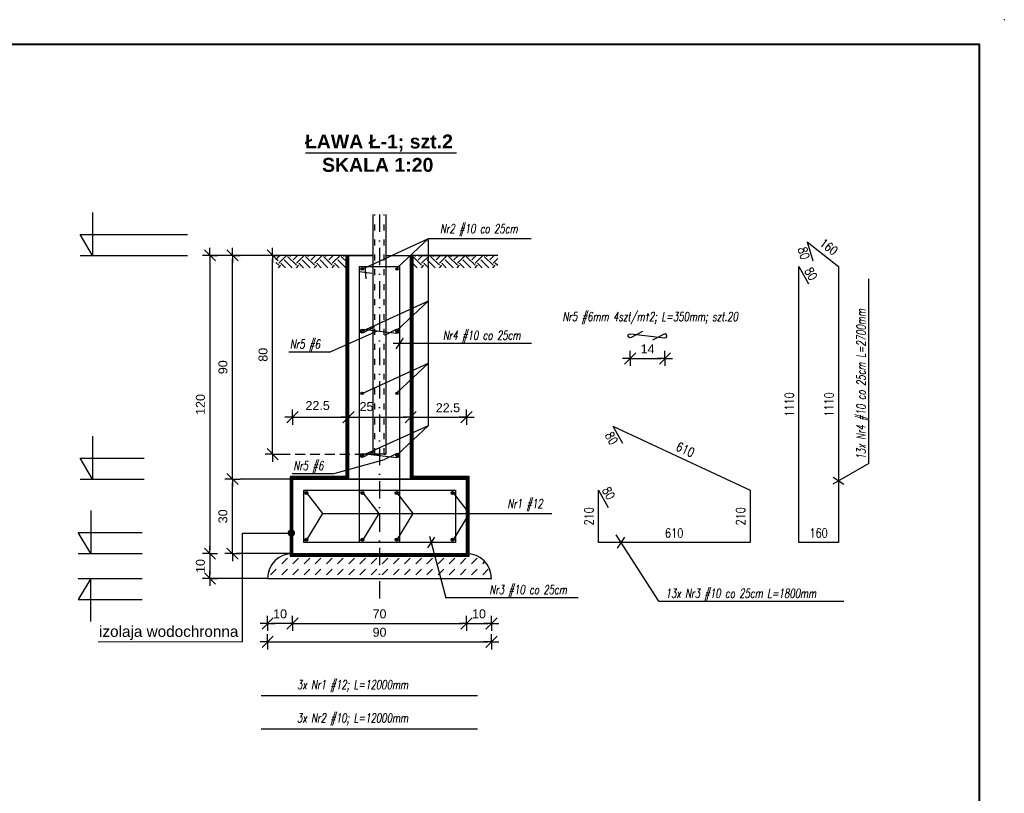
# Model space of a CAD drawing. Header units: millimetres. Extents: x 3943 to 31433, y -1440 to 18056.
# Tile 12 of 12: x 21533 to 31433, y 10273 to 18056. Entities that reach past the tile are written whole.
import ezdxf

# ---------------------------------------------------------------- set-up
doc = ezdxf.new("R2010")
doc.units = ezdxf.units.MM
for name, pattern in [('5_OTKC', [0.75, 0.5, -0.25]), ('ACAD_ISO03W100', [30, 12, -18]), ('Kropki i Kreski', [670.277762, 352.777767, -176.388884, 0, -141.111112])]:
    doc.linetypes.add(name, pattern=pattern)
for name, color, linetype in [('_EMGIE_opisy', 4, 'Continuous'), ('CIENKA', 4, 'Continuous'), ('emgie_opis', 4, 'Continuous'), ('MAIN-1', 7, 'Continuous')]:
    doc.layers.add(name, color=color, linetype=linetype)
for name, color, linetype, lineweight in [('A_wymiar', 4, 'Continuous', 15), ('G-Ramka', 5, 'Continuous', 40), ('G-Tabelka', 7, 'Continuous', 5), ('Konstrukcja - Ściany zew_Nr_Pióra__41', 7, 'Continuous', 25)]:
    doc.layers.add(name, color=color, linetype=linetype, lineweight=lineweight)
doc.styles.add('ARIAL', font='arial.ttf')
doc.styles.add('GENERATED_STYLE_1', font='arial.ttf')
doc.styles.add('GENERATED_STYLE_2', font='arialbd.ttf')
doc.styles.add('ROMANS1', font='romans.shx', dxfattribs={"width": 0.8})
doc.dimstyles.new('50do 20_zbr', dxfattribs={"dimscale": 50, "dimtxt": 1.8, "dimasz": 2, "dimexe": 1, "dimexo": 5, "dimgap": 1, "dimtad": 1, "dimdec": 0, "dimlfac": 0.4, "dimdsep": 46, "dimtxsty": 'ROMANS1', "dimblk1": 'OBLIQUE', "dimblk2": 'OBLIQUE', "dimsah": 1, "dimcen": 0, "dimdle": 1, "dimse1": 1, "dimse2": 1, "dimsd1": 1, "dimsd2": 1, "dimclrd": 4, "dimclre": 4, "dimclrt": 3, "dimadec": 0, "dimazin": 0, "dimtfac": 0.072, "dimtdec": 0, "dimtmove": 2, "dimatfit": 3, "dimfxl": 0, "dimtolj": 1, "dimarcsym": 0})
doc.dimstyles.new('ZWYKLY 50 do 20', dxfattribs={"dimscale": 50, "dimtxt": 1.8, "dimasz": 0.75, "dimexe": 0.5, "dimexo": 0, "dimgap": 1, "dimtad": 1, "dimdec": 0, "dimlfac": 0.04, "dimrnd": 0.5, "dimdsep": 46, "dimtxsty": 'ARIAL', "dimblk": 'w1', "dimcen": 2, "dimdle": 0.5, "dimse1": 1, "dimse2": 1, "dimclrd": 254, "dimclre": 256, "dimclrt": 256, "dimadec": 0, "dimazin": 2, "dimtfac": 0.04, "dimtdec": 0, "dimtmove": 2, "dimatfit": 3, "dimldrblk": 'OBLIQUE', "dimfxl": 0, "dimtolj": 1, "dimarcsym": 0})

# ---------------------------------------------------------------- blocks, each defined once
blk = doc.blocks.new('*U45')
at = {"layer": 'G-Ramka', "color": 0}
blk.add_lwpolyline([(25, 282), (25, 5), (534.79, 5), (534.79, 282)], close=True, dxfattribs=at)
at = {"layer": 'G-Tabelka'}
blk.add_point((539.79, 287), dxfattribs=at)
blk = doc.blocks.new('w1')
at = {"color": 9}
for p, q in [((0, 0), (-2.02, 0)), ((-1.5, -1.5), (1.5, 1.5)), ((0, 0), (0, 2.02)), ((0, 0), (2.02, 0)), ((0, 0), (0, -2.02))]:
    blk.add_line(p, q, dxfattribs=at)
blk = doc.blocks.new('*D114')
at = {"color": 254, "lineweight": -2}
blk.add_line((23672.3, 12722.1), (23672.3, 13397.1), dxfattribs=at)
at = {"layer": 'Defpoints', "color": 0}
for p in [(23672.3, 13434.6), (26025.9, 13434.6), (25996.1, 12684.6)]:
    blk.add_point(p, dxfattribs=at)
at = {"color": 254, "lineweight": -2, "xscale": 37.5, "yscale": 37.5, "zscale": 37.5}
for p, rotation in [((23672.3, 13434.6), 90), ((23672.3, 12684.6), 270)]:
    blk.add_blockref('w1', p, dxfattribs=dict(at, rotation=rotation))
at = {"insert": (23576.3, 13059.6), "char_height": 90, "attachment_point": 5, "rotation": 90, "style": 'ARIAL'}
blk.add_mtext('\\A1;30', dxfattribs=at)
blk = doc.blocks.new('_Oblique')
at = {"color": 0, "linetype": 'ByBlock', "lineweight": -2}
blk.add_line((-0.5, -0.5), (0.5, 0.5), dxfattribs=at)
blk = doc.blocks.new('*D115')
at = {"color": 254, "lineweight": -2}
blk.add_line((23672.3, 13472.1), (23672.3, 15647.1), dxfattribs=at)
at = {"layer": 'Defpoints', "color": 0}
for p in [(23672.3, 15684.6), (24963.4, 15684.6), (26025.9, 13434.6)]:
    blk.add_point(p, dxfattribs=at)
at = {"color": 254, "lineweight": -2, "xscale": 37.5, "yscale": 37.5, "zscale": 37.5}
for p, rotation in [((23672.3, 15684.6), 90), ((23672.3, 13434.6), 270)]:
    blk.add_blockref('w1', p, dxfattribs=dict(at, rotation=rotation))
at = {"insert": (23576.4, 14559.6), "char_height": 90, "attachment_point": 5, "rotation": 90, "style": 'ARIAL'}
blk.add_mtext('\\A1;90', dxfattribs=at)
blk = doc.blocks.new('*D118')
at = {"color": 254, "lineweight": -2}
blk.add_line((24313.4, 14057.2), (24800.9, 14057.2), dxfattribs=at)
at = {"layer": 'Defpoints', "color": 0}
for p in [(24838.4, 14057.2), (24275.9, 13434.6), (24838.4, 13434.6)]:
    blk.add_point(p, dxfattribs=at)
at = {"color": 254, "lineweight": -2, "xscale": 37.5, "yscale": 37.5, "zscale": 37.5, "rotation": 180}
blk.add_blockref('w1', (24275.9, 14057.2), dxfattribs=at)
at = {"color": 254, "lineweight": -2, "xscale": 37.5, "yscale": 37.5, "zscale": 37.5}
blk.add_blockref('w1', (24838.4, 14057.2), dxfattribs=at)
at = {"insert": (24528.6, 14173.3), "char_height": 90, "attachment_point": 5, "style": 'ARIAL'}
blk.add_mtext('\\A1;22.5', dxfattribs=at)
blk = doc.blocks.new('*D116')
at = {"color": 254, "lineweight": -2}
blk.add_line((24875.9, 14057.2), (25425.9, 14057.2), dxfattribs=at)
at = {"layer": 'Defpoints', "color": 0}
for p in [(25463.4, 14057.2), (24838.4, 13434.6), (25463.4, 13434.6)]:
    blk.add_point(p, dxfattribs=at)
at = {"color": 254, "lineweight": -2, "xscale": 37.5, "yscale": 37.5, "zscale": 37.5, "rotation": 180}
blk.add_blockref('w1', (24838.4, 14057.2), dxfattribs=at)
at = {"color": 254, "lineweight": -2, "xscale": 37.5, "yscale": 37.5, "zscale": 37.5}
blk.add_blockref('w1', (25463.4, 14057.2), dxfattribs=at)
at = {"insert": (25019.9, 14162.8), "char_height": 90, "attachment_point": 5, "style": 'ARIAL'}
blk.add_mtext('\\A1;25', dxfattribs=at)
blk = doc.blocks.new('*D117')
at = {"color": 254, "lineweight": -2}
for p, q in [((25425.9, 14057.2), (25388.4, 14057.2)), ((25463.4, 14057.2), (26025.9, 14057.2)), ((26063.4, 14057.2), (26100.9, 14057.2))]:
    blk.add_line(p, q, dxfattribs=at)
at = {"layer": 'Defpoints', "color": 0}
for p in [(26025.9, 14057.2), (25463.4, 13434.6), (26025.9, 13434.6)]:
    blk.add_point(p, dxfattribs=at)
at = {"color": 254, "lineweight": -2, "xscale": 37.5, "yscale": 37.5, "zscale": 37.5}
blk.add_blockref('w1', (25463.4, 14057.2), dxfattribs=at)
at = {"color": 254, "lineweight": -2, "xscale": 37.5, "yscale": 37.5, "zscale": 37.5, "rotation": 180}
blk.add_blockref('w1', (26025.9, 14057.2), dxfattribs=at)
at = {"insert": (25838.6, 14151.4), "char_height": 90, "attachment_point": 5, "style": 'ARIAL'}
blk.add_mtext('\\A1;22.5', dxfattribs=at)
blk = doc.blocks.new('*D119')
at = {"layer": 'Defpoints', "color": 0}
for p in [(27351.3, 12797.1), (28876.3, 12797.1), (28876.3, 12797.1)]:
    blk.add_point(p, dxfattribs=at)
at = {"layer": 'Konstrukcja - Ściany zew_Nr_Pióra__41', "color": 3, "insert": (28113.8, 12892.1), "char_height": 90, "attachment_point": 5, "style": 'ROMANS1'}
blk.add_mtext('\\A1;610', dxfattribs=at)
blk = doc.blocks.new('*D120')
at = {"layer": 'Defpoints', "color": 0}
for p in [(28876.3, 13322.1), (28876.3, 12797.1), (28876.3, 12797.1)]:
    blk.add_point(p, dxfattribs=at)
at = {"layer": 'Konstrukcja - Ściany zew_Nr_Pióra__41', "color": 3, "insert": (28781.3, 13059.6), "char_height": 90, "attachment_point": 5, "rotation": 90, "style": 'ROMANS1'}
blk.add_mtext('\\A1;210', dxfattribs=at)
blk = doc.blocks.new('*D121')
at = {"layer": 'Defpoints', "color": 0}
for p in [(27351.3, 13322.1), (27351.3, 13322.1), (27351.3, 12797.1)]:
    blk.add_point(p, dxfattribs=at)
at = {"layer": 'Konstrukcja - Ściany zew_Nr_Pióra__41', "color": 3, "insert": (27256.3, 13059.6), "char_height": 90, "attachment_point": 5, "rotation": 90, "style": 'ROMANS1'}
blk.add_mtext('\\A1;210', dxfattribs=at)
blk = doc.blocks.new('*D122')
at = {"layer": 'Defpoints', "color": 0}
for p in [(27494.9, 13968.1), (28876.3, 13322.1), (28876.3, 13322.1)]:
    blk.add_point(p, dxfattribs=at)
at = {"layer": 'Konstrukcja - Ściany zew_Nr_Pióra__41', "color": 3, "insert": (28225.8, 13731.2), "char_height": 90, "attachment_point": 5, "rotation": 334.94003, "style": 'ROMANS1'}
blk.add_mtext('\\A1;610', dxfattribs=at)
blk = doc.blocks.new('*D123')
at = {"layer": 'Defpoints', "color": 0}
for p in [(27494.9, 13968.1), (27494.9, 13968.1), (27594.1, 13794.4)]:
    blk.add_point(p, dxfattribs=at)
at = {"layer": 'Konstrukcja - Ściany zew_Nr_Pióra__41', "color": 3, "insert": (27482.9, 13844.8), "char_height": 90, "attachment_point": 5, "rotation": 299.74508, "style": 'ROMANS1'}
blk.add_mtext('\\A1;80', dxfattribs=at)
blk = doc.blocks.new('*D124')
at = {"layer": 'Defpoints', "color": 0}
for p in [(27351.3, 13322.1), (27351.3, 13322.1), (27450.6, 13148.5)]:
    blk.add_point(p, dxfattribs=at)
at = {"layer": 'Konstrukcja - Ściany zew_Nr_Pióra__41', "color": 3, "insert": (27454, 13292.2), "char_height": 90, "attachment_point": 5, "rotation": 299.74508, "style": 'ROMANS1'}
blk.add_mtext('\\A1;80', dxfattribs=at)
blk = doc.blocks.new('*D125')
at = {"layer": 'Defpoints', "color": 0}
for p in [(29365.1, 12797.1), (29765.1, 12797.1), (29765.1, 12797.1)]:
    blk.add_point(p, dxfattribs=at)
at = {"color": 3, "insert": (29565.1, 12892.1), "char_height": 90, "attachment_point": 5, "style": 'ROMANS1'}
blk.add_mtext('\\A1;160', dxfattribs=at)
blk = doc.blocks.new('*D126')
at = {"layer": 'Defpoints', "color": 0}
for p in [(29365.1, 15572.1), (29365.1, 15572.1), (29365.1, 12797.1)]:
    blk.add_point(p, dxfattribs=at)
at = {"color": 3, "insert": (29270.1, 14184.6), "char_height": 90, "attachment_point": 5, "rotation": 90, "style": 'ROMANS1'}
blk.add_mtext('\\A1;1110', dxfattribs=at)
blk = doc.blocks.new('*D127')
at = {"layer": 'Defpoints', "color": 0}
for p in [(29765.1, 15572.1), (29765.1, 12797.1), (29765.1, 12797.1)]:
    blk.add_point(p, dxfattribs=at)
at = {"color": 3, "insert": (29670.1, 14184.6), "char_height": 90, "attachment_point": 5, "rotation": 90, "style": 'ROMANS1'}
blk.add_mtext('\\A1;1110', dxfattribs=at)
blk = doc.blocks.new('*D128')
at = {"layer": 'Defpoints', "color": 0}
for p in [(29451.7, 15820.6), (29765.1, 15572.1), (29765.1, 15572.1)]:
    blk.add_point(p, dxfattribs=at)
at = {"color": 3, "insert": (29667.4, 15770.8), "char_height": 90, "attachment_point": 5, "rotation": 321.58803, "style": 'ROMANS1'}
blk.add_mtext('\\A1;160', dxfattribs=at)
blk = doc.blocks.new('*D129')
at = {"layer": 'Defpoints', "color": 0}
for p in [(29365.1, 15572.1), (29464.3, 15398.5), (29464.3, 15398.5)]:
    blk.add_point(p, dxfattribs=at)
at = {"color": 3, "insert": (29488.7, 15498.9), "char_height": 90, "attachment_point": 5, "rotation": 299.74508, "style": 'ROMANS1'}
blk.add_mtext('\\A1;80', dxfattribs=at)
blk = doc.blocks.new('*D130')
at = {"layer": 'Defpoints', "color": 0}
for p in [(29451.7, 15820.6), (29451.7, 15820.6), (29507.7, 15628.7)]:
    blk.add_point(p, dxfattribs=at)
at = {"color": 3, "insert": (29416.4, 15706.3), "char_height": 90, "attachment_point": 5, "rotation": 286.26467, "style": 'ROMANS1'}
blk.add_mtext('\\A1;80', dxfattribs=at)
blk = doc.blocks.new('*D131')
at = {"color": 254, "lineweight": -2}
blk.add_line((23445.9, 12647.1), (23445.9, 12472.1), dxfattribs=at)
at = {"layer": 'Defpoints', "color": 0}
for p in [(25996.1, 12684.6), (23445.9, 12434.6), (24255.5, 12434.6)]:
    blk.add_point(p, dxfattribs=at)
at = {"color": 254, "lineweight": -2, "xscale": 37.5, "yscale": 37.5, "zscale": 37.5}
for p, rotation in [((23445.9, 12684.6), 90), ((23445.9, 12434.6), 270)]:
    blk.add_blockref('w1', p, dxfattribs=dict(at, rotation=rotation))
at = {"insert": (23349.9, 12559.6), "char_height": 90, "attachment_point": 5, "rotation": 90, "style": 'ARIAL'}
blk.add_mtext('\\A1;10', dxfattribs=at)
blk = doc.blocks.new('*D132')
at = {"color": 254, "lineweight": -2}
blk.add_line((24313.4, 11982.2), (25988.4, 11982.2), dxfattribs=at)
at = {"layer": 'Defpoints', "color": 0}
for p in [(24275.9, 12684.6), (26025.9, 12684.6), (26025.9, 11982.2)]:
    blk.add_point(p, dxfattribs=at)
at = {"color": 254, "lineweight": -2, "xscale": 37.5, "yscale": 37.5, "zscale": 37.5, "rotation": 180}
blk.add_blockref('w1', (24275.9, 11982.2), dxfattribs=at)
at = {"color": 254, "lineweight": -2, "xscale": 37.5, "yscale": 37.5, "zscale": 37.5}
blk.add_blockref('w1', (26025.9, 11982.2), dxfattribs=at)
at = {"insert": (25150.9, 12078.1), "char_height": 90, "attachment_point": 5, "style": 'ARIAL'}
blk.add_mtext('\\A1;70', dxfattribs=at)
blk = doc.blocks.new('*D133')
at = {"color": 254, "lineweight": -2}
blk.add_line((24063.4, 11797), (26238.4, 11797), dxfattribs=at)
at = {"layer": 'Defpoints', "color": 0}
for p in [(24025.9, 12434.6), (26275.9, 12434.6), (26275.9, 11797)]:
    blk.add_point(p, dxfattribs=at)
at = {"color": 254, "lineweight": -2, "xscale": 37.5, "yscale": 37.5, "zscale": 37.5, "rotation": 180}
blk.add_blockref('w1', (24025.9, 11797), dxfattribs=at)
at = {"color": 254, "lineweight": -2, "xscale": 37.5, "yscale": 37.5, "zscale": 37.5}
blk.add_blockref('w1', (26275.9, 11797), dxfattribs=at)
at = {"insert": (25150.9, 11893), "char_height": 90, "attachment_point": 5, "style": 'ARIAL'}
blk.add_mtext('\\A1;90', dxfattribs=at)
blk = doc.blocks.new('*D134')
at = {"color": 254, "lineweight": -2}
blk.add_line((26063.4, 11982.2), (26238.4, 11982.2), dxfattribs=at)
at = {"layer": 'Defpoints', "color": 0}
for p in [(26025.9, 12684.6), (26275.9, 12434.6), (26275.9, 11982.2)]:
    blk.add_point(p, dxfattribs=at)
at = {"color": 254, "lineweight": -2, "xscale": 37.5, "yscale": 37.5, "zscale": 37.5, "rotation": 180}
blk.add_blockref('w1', (26025.9, 11982.2), dxfattribs=at)
at = {"color": 254, "lineweight": -2, "xscale": 37.5, "yscale": 37.5, "zscale": 37.5}
blk.add_blockref('w1', (26275.9, 11982.2), dxfattribs=at)
at = {"insert": (26150.9, 12078.1), "char_height": 90, "attachment_point": 5, "style": 'ARIAL'}
blk.add_mtext('\\A1;10', dxfattribs=at)
blk = doc.blocks.new('*D135')
at = {"color": 254, "lineweight": -2}
blk.add_line((24238.4, 11982.2), (24063.4, 11982.2), dxfattribs=at)
at = {"layer": 'Defpoints', "color": 0}
for p in [(24275.9, 12684.6), (24025.9, 12434.6), (24025.9, 11982.2)]:
    blk.add_point(p, dxfattribs=at)
at = {"color": 254, "lineweight": -2, "xscale": 37.5, "yscale": 37.5, "zscale": 37.5, "rotation": 180}
blk.add_blockref('w1', (24025.9, 11982.2), dxfattribs=at)
at = {"color": 254, "lineweight": -2, "xscale": 37.5, "yscale": 37.5, "zscale": 37.5}
blk.add_blockref('w1', (24275.9, 11982.2), dxfattribs=at)
at = {"insert": (24150.9, 12078.1), "char_height": 90, "attachment_point": 5, "style": 'ARIAL'}
blk.add_mtext('\\A1;10', dxfattribs=at)
blk = doc.blocks.new('*D136')
at = {"color": 254, "lineweight": -2}
blk.add_line((23445.9, 15647.1), (23445.9, 12722.1), dxfattribs=at)
at = {"layer": 'Defpoints', "color": 0}
for p in [(23526.3, 15684.6), (23445.9, 12684.6), (23526.3, 12684.6)]:
    blk.add_point(p, dxfattribs=at)
at = {"color": 254, "lineweight": -2, "xscale": 37.5, "yscale": 37.5, "zscale": 37.5}
for p, rotation in [((23445.9, 15684.6), 90), ((23445.9, 12684.6), 270)]:
    blk.add_blockref('w1', p, dxfattribs=dict(at, rotation=rotation))
at = {"insert": (23349.9, 14184.6), "char_height": 90, "attachment_point": 5, "rotation": 90, "style": 'ARIAL'}
blk.add_mtext('\\A1;120', dxfattribs=at)
blk = doc.blocks.new('*D144')
at = {"color": 254, "lineweight": -2}
blk.add_line((27708, 14648.1), (27983, 14648.1), dxfattribs=at)
at = {"layer": 'Defpoints', "color": 0}
for p in [(27670.5, 14875.3), (28020.5, 14875.3), (28020.5, 14648.1)]:
    blk.add_point(p, dxfattribs=at)
at = {"color": 254, "lineweight": -2, "xscale": 37.5, "yscale": 37.5, "zscale": 37.5, "rotation": 180}
blk.add_blockref('w1', (27670.5, 14648.1), dxfattribs=at)
at = {"color": 254, "lineweight": -2, "xscale": 37.5, "yscale": 37.5, "zscale": 37.5}
blk.add_blockref('w1', (28020.5, 14648.1), dxfattribs=at)
at = {"insert": (27845.5, 14743.3), "char_height": 90, "attachment_point": 5, "style": 'ARIAL'}
blk.add_mtext('\\A1;14', dxfattribs=at)
blk = doc.blocks.new('*D145')
at = {"color": 254, "lineweight": -2}
blk.add_line((24076, 13722.1), (24076, 15647.1), dxfattribs=at)
at = {"layer": 'Defpoints', "color": 0}
for p in [(24076, 15684.6), (25386.4, 15684.6), (25213.4, 13684.6)]:
    blk.add_point(p, dxfattribs=at)
at = {"color": 254, "lineweight": -2, "xscale": 37.5, "yscale": 37.5, "zscale": 37.5}
for p, rotation in [((24076, 15684.6), 90), ((24076, 13684.6), 270)]:
    blk.add_blockref('w1', p, dxfattribs=dict(at, rotation=rotation))
at = {"insert": (23980.1, 14684.6), "char_height": 90, "attachment_point": 5, "rotation": 90, "style": 'ARIAL'}
blk.add_mtext('\\A1;80', dxfattribs=at)

msp = doc.modelspace()

# ---------------------------------------------------------------- hatches: boundary and pattern name
h = msp.add_hatch()
h.set_pattern_fill('EARTH', color=8, scale=20, angle=45)
h.set_pattern_definition([(45, (20544.92, 7704.24), (0, 179.6051), [127, -127]), (45, (20511.24, 7737.92), (0, 179.6051), [127, -127]), (45, (20477.57, 7771.59), (0, 179.6051), [127, -127]), (135, (20477.57, 7794.04), (-179.6051, 0), [127, -127]), (135, (20511.24, 7827.72), (-179.6051, 0), [127, -127]), (135, (20544.92, 7861.4), (-179.6051, 0), [127, -127])])
h.paths.add_polyline_path([(24838.44, 15684.62), (24107.07, 15684.62), (24107.07, 15560.75), (24838.44, 15560.75)])
h.paths.add_polyline_path([(26338.91, 15684.62), (25463.44, 15684.62), (25463.44, 15560.75), (26338.91, 15560.75)])
at = {"ltscale": 10}
h = msp.add_hatch(dxfattribs=at)
h.set_pattern_fill('DASH', color=8, scale=25, angle=45)
h.set_pattern_definition([(45, (13167.13, -214.15), (0, 112.2532), [79.375, -79.375])])
h.paths.add_polyline_path([(25150.94, 12684.62), (24275.94, 12684.62, 0.4142136), (24025.94, 12434.62), (25150.94, 12434.62)])
h.paths.add_polyline_path([(25676.78, 12684.62), (25150.94, 12684.62), (25150.94, 12434.62), (25839.56, 12434.62)])
h.paths.add_polyline_path([(26025.94, 12684.62), (25676.78, 12684.62), (25839.56, 12434.62), (26275.94, 12434.62, 0.4142136)])
at = {"layer": 'CIENKA'}
h = msp.add_hatch(color=1, dxfattribs=at)
h.dxf.hatch_style = 1
edge = h.paths.add_edge_path()
edge.add_arc((24975.94, 15547.12), 12.5, 0, 360)
h = msp.add_hatch(color=1, dxfattribs=at)
h.dxf.hatch_style = 1
edge = h.paths.add_edge_path()
edge.add_arc((25325.94, 15547.12), 12.5, 0, 360)
h = msp.add_hatch(color=1, dxfattribs=at)
h.dxf.hatch_style = 1
edge = h.paths.add_edge_path()
edge.add_arc((24975.94, 14922.12), 12.5, 0, 360)
h = msp.add_hatch(color=1, dxfattribs=at)
h.dxf.hatch_style = 1
edge = h.paths.add_edge_path()
edge.add_arc((24975.94, 14922.12), 12.5, 0, 360)
h = msp.add_hatch(color=1, dxfattribs=at)
h.dxf.hatch_style = 1
edge = h.paths.add_edge_path()
edge.add_arc((25325.94, 14922.12), 12.5, 0, 360)
h = msp.add_hatch(color=1, dxfattribs=at)
h.dxf.hatch_style = 1
h.paths.add_polyline_path([(24988.44, 14297.12, -1), (24963.44, 14297.12, -1)])
h = msp.add_hatch(color=1, dxfattribs=at)
h.dxf.hatch_style = 1
edge = h.paths.add_edge_path()
edge.add_arc((25325.75, 14297.13), 12.5, 0, 360)
h = msp.add_hatch(color=1, dxfattribs=at)
h.dxf.hatch_style = 1
edge = h.paths.add_edge_path()
edge.add_arc((24975.94, 13672.12), 12.5, 0, 360)
h = msp.add_hatch(color=1, dxfattribs=at)
h.dxf.hatch_style = 1
edge = h.paths.add_edge_path()
edge.add_arc((25325.94, 13672.12), 12.5, 0, 360)
h = msp.add_hatch(color=1, dxfattribs=at)
h.dxf.hatch_style = 1
edge = h.paths.add_edge_path()
edge.add_arc((24415.94, 13294.62), 15, 0, 360)
h = msp.add_hatch(color=1, dxfattribs=at)
h.dxf.hatch_style = 1
edge = h.paths.add_edge_path()
edge.add_arc((24978.44, 13294.62), 15, 0, 360)
h = msp.add_hatch(color=1, dxfattribs=at)
h.dxf.hatch_style = 1
edge = h.paths.add_edge_path()
edge.add_arc((25323.44, 13294.62), 15, 0, 360)
h = msp.add_hatch(color=1, dxfattribs=at)
h.dxf.hatch_style = 1
edge = h.paths.add_edge_path()
edge.add_arc((25885.94, 13294.62), 15, 0, 360)
h = msp.add_hatch(color=1, dxfattribs=at)
h.dxf.hatch_style = 1
edge = h.paths.add_edge_path()
edge.add_arc((24415.94, 12824.62), 15, 0, 360)
h = msp.add_hatch(color=1, dxfattribs=at)
h.dxf.hatch_style = 1
edge = h.paths.add_edge_path()
edge.add_arc((24978.44, 12824.62), 15, 0, 360)
h = msp.add_hatch(color=1, dxfattribs=at)
h.dxf.hatch_style = 1
edge = h.paths.add_edge_path()
edge.add_arc((25323.44, 12824.62), 15, 0, 360)
h = msp.add_hatch(color=1, dxfattribs=at)
h.dxf.hatch_style = 1
edge = h.paths.add_edge_path()
edge.add_arc((25885.94, 12824.62), 15, 0, 360)

# ---------------------------------------------------------------- linework, layer by layer
at = {"color": 1}
msp.add_line((25924.8, 16713.19), (24408.05, 16713.19), dxfattribs=at)
at = {"extrusion": (0.012486, 0.017451, 0.99977)}
for p, q in [((22266.1, 16116.85, -7.6), (22266.1, 15684.6, -1.56)), ((22141.11, 15896.01, -2.18), (23221.29, 15895.88, -9.21)), ((22266.1, 15684.6, -1.56), (22141.11, 15896.01, -2.18)), ((22141.11, 15684.61, 0.77), (23221.29, 15684.49, -6.25)), ((25537.41, 15684.62), (26100, 15684.5, -7.02)), ((22266.1, 13866.85, -0.04), (22266.1, 13434.6, 5.99)), ((22141.11, 13646.01, 5.37), (22784.84, 13645.88, -1.65)), ((22266.1, 13434.6, 5.99), (22141.11, 13646.01, 5.37)), ((22141.11, 13434.61, 8.33), (22784.84, 13434.49, 1.3)), ((22247.14, 13116.85, -0.04), (22247.14, 12684.6, 5.99)), ((22122.15, 12896.01, 5.37), (22765.88, 12895.88, -1.65)), ((22247.14, 12684.6, 5.99), (22122.15, 12896.01, 5.37)), ((22122.15, 12684.61, 8.33), (22765.88, 12684.49, 1.3))]:
    msp.add_line(p, q, dxfattribs=at)
at = {"color": 6, "linetype": 'Kropki i Kreski', "ltscale": 0.5}
msp.add_line((25150.94, 16096.38), (25150.94, 12185.73), dxfattribs=at)
at = {"color": 2}
for p, q in [((29451.68, 15820.65), (29765.11, 15572.12)), ((29451.68, 15820.65), (29507.7, 15628.65)), ((25002.94, 15572.12), (25014.22, 15447.63)), ((29365.11, 12797.12), (29365.11, 15572.12)), ((29365.11, 15572.12), (29464.34, 15398.48)), ((29765.11, 15572.12), (29765.11, 12797.12)), ((24950.94, 15521.15), (25074.94, 15505.42)), ((27494.88, 13968.06), (28876.33, 13322.12)), ((27494.88, 13968.06), (27594.11, 13794.41)), ((27351.33, 12797.12), (27351.33, 13322.12)), ((27351.33, 13322.12), (27450.56, 13148.48)), ((28876.33, 13322.12), (28876.33, 12797.12)), ((28876.33, 12797.12), (27351.33, 12797.12)), ((29765.11, 12797.12), (29365.11, 12797.12))]:
    msp.add_line(p, q, dxfattribs=at)
for p, q in [((25088.44, 15684.62), (23445.88, 15684.62)), ((24838.44, 15684.62), (24399, 15684.62)), ((26338.91, 15684.62), (25463.44, 15684.62)), ((24275.94, 13434.62), (23748.17, 13434.62)), ((23774.43, 11797.01), (23774.43, 12891.89)), ((23774.43, 12891.89), (24293.32, 12891.89)), ((24275.94, 12684.62), (23710.25, 12684.62)), ((24025.94, 12434.62), (23445.88, 12434.62))]:
    msp.add_line(p, q)
at = {"linetype": '5_OTKC', "ltscale": 200}
msp.add_line((24151.85, 13684.62), (25213.44, 13684.62), dxfattribs=at)
at = {"extrusion": (0.012486, -0.017451, 0.99977)}
for p, q in [((22122.15, 12434.5, 8.33), (22765.88, 12434.62, 1.3)), ((22247.14, 12434.52, 5.99), (22122.15, 12223.11, 5.37)), ((22247.14, 12002.26, -0.04), (22247.14, 12434.52, 5.99)), ((22122.15, 12223.11, 5.37), (22765.88, 12223.23, -1.65))]:
    msp.add_line(p, q, dxfattribs=at)
at = {"linetype": 'ACAD_ISO03W100', "ltscale": 10, "const_width": 25}
msp.add_lwpolyline([(24825.94, 15684.62), (24825.94, 13447.12), (24263.44, 13447.12), (24263.44, 12672.12), (26038.44, 12672.12), (26038.44, 13447.12), (25475.94, 13447.12), (25475.94, 15684.62)], dxfattribs=at)
for points in [[(24813.44, 15684.62), (24813.44, 13459.62), (24250.94, 13459.62), (24250.94, 12659.62), (26050.94, 12659.62), (26050.94, 13459.62), (25488.44, 13459.62), (25488.44, 15684.62)], [(24838.44, 15684.62), (24838.44, 13434.62), (24275.94, 13434.62), (24275.94, 12684.62), (26025.94, 12684.62), (26025.94, 13434.62), (25463.44, 13434.62), (25463.44, 15684.62)]]:
    msp.add_lwpolyline(points)
at = {"color": 2}
for points in [[(24950.94, 15572.12), (25350.94, 15572.12), (25350.94, 12797.12), (24950.94, 12797.12)], [(24388.44, 13322.12), (25913.44, 13322.12), (25913.44, 12797.12), (24388.44, 12797.12)]]:
    msp.add_lwpolyline(points, close=True, dxfattribs=at)
for points in [[(25099.7, 14964.5), (24985.23, 14904.42, -1.3543332), (24978.22, 14941.99), (25325.94, 14902.12)], [(25321.41, 14902.64, 1.4384991), (25316.64, 14939.83), (25202.18, 14879.75)], [(25099.7, 13714.5), (24985.23, 13654.42, -1.3543332), (24978.22, 13691.99), (25325.94, 13652.12)], [(25321.41, 13652.64, 1.4384991), (25316.64, 13689.83), (25202.18, 13629.75)]]:
    msp.add_lwpolyline(points, format="xyb")
msp.add_lwpolyline([(27794.23, 14917.66), (27679.76, 14857.58, -1.3543332), (27672.75, 14895.16), (28020.47, 14855.29, 1.2764334), (28011.17, 14893), (27896.71, 14832.91)], format="xyb", dxfattribs=at)
at = {"const_width": 37.5}
msp.add_lwpolyline([(24245.58, 12891.89, 1), (24283.08, 12891.89, 1)], format="xyb", close=True, dxfattribs=at)
at = {"layer": '_EMGIE_opisy', "color": 7, "linetype": 'Continuous', "lineweight": 0}
msp.add_line((22321.36, 11797.01), (23774.43, 11797.01), dxfattribs=at)
at = {"layer": 'A_wymiar', "color": 4, "linetype": 'ByBlock', "lineweight": -2}
for p, q in [((24975.94, 15547.12), (25641.57, 15854.79)), ((25641.57, 15854.79), (25327.67, 15559.5)), ((25641.57, 13973.38), (25641.57, 15854.79)), ((25641.57, 15854.79), (26676.84, 15854.79)), ((30071, 13589.64), (30071, 15449.89)), ((24975.94, 14920.72), (25641.57, 15228.38)), ((25641.57, 15228.38), (25327.67, 14933.1)), ((24646.63, 14710.38), (25130.22, 14924.57)), ((25387.11, 14853.33), (25314.77, 14745.66)), ((26680.07, 14799.49), (25286.34, 14799.49)), ((24646.63, 14710.38), (24239.18, 14710.38)), ((24975.94, 14293.98), (25641.57, 14601.64)), ((25641.57, 14601.64), (25327.67, 14306.36)), ((24975.94, 13672.12), (25641.57, 13973.38)), ((25641.57, 13973.38), (25327.67, 13678.1)), ((24680.71, 13488.03), (25202.18, 13629.75)), ((30071, 13589.64), (29707.64, 13382.79)), ((24680.71, 13488.03), (24273.27, 13488.03)), ((29818.94, 13379.33), (29711.27, 13451.67)), ((24415.94, 13294.62), (24576.45, 13088.92)), ((24982.49, 13294.62), (25143.01, 13088.92)), ((25325.63, 13294.62), (25486.14, 13088.92)), ((25890.89, 13294.62), (26051.4, 13088.92)), ((24576.45, 13088.92), (24415.94, 12824.62)), ((24576.45, 13088.92), (26884.07, 13088.92)), ((25143.01, 13088.92), (24982.49, 12824.62)), ((25486.14, 13088.92), (25325.63, 12824.62)), ((26051.4, 13088.92), (25890.89, 12824.62)), ((27960.39, 12206.6), (27529.72, 12873.43)), ((25704.98, 12850.96), (25632.64, 12743.29)), ((25652.18, 12859.38), (25817.55, 12240.21)), ((27613.69, 12848.4), (27541.35, 12740.73)), ((27146.69, 12240.21), (25817.55, 12240.21)), ((27960.39, 12206.6), (29820.64, 12206.6))]:
    msp.add_line(p, q, dxfattribs=at)
at = {"layer": 'CIENKA', "color": 1}
for p, q in [((23961.01, 11256.98), (26136.19, 11256.98)), ((23961.01, 10921.85), (26136.19, 10921.85))]:
    msp.add_line(p, q, dxfattribs=at)
for centre, radius in [((24975.94, 15547.12), 12.5), ((25325.94, 15547.12), 12.5), ((25325.94, 15547.12), 12.5), ((24975.94, 14922.12), 12.5), ((24975.94, 14922.12), 12.5), ((25325.94, 14922.12), 12.5), ((25325.94, 14922.12), 12.5), ((24975.94, 14297.12), 12.5), ((25325.94, 14297.12), 12.5), ((24975.94, 13672.12), 12.5), ((24975.94, 13672.12), 12.5), ((25325.94, 13672.12), 12.5), ((25325.94, 13672.12), 12.5), ((24415.94, 13294.62), 15), ((24415.94, 13294.62), 15), ((24415.94, 13294.62), 15), ((24978.44, 13294.62), 15), ((24978.44, 13294.62), 15), ((24978.44, 13294.62), 15), ((25323.44, 13294.62), 15), ((25323.44, 13294.62), 15), ((25323.44, 13294.62), 15), ((25885.94, 13294.62), 15), ((25885.94, 13294.62), 15), ((25885.94, 13294.62), 15), ((24415.94, 12824.62), 15), ((24415.94, 12824.62), 15), ((24415.94, 12824.62), 15), ((24978.44, 12824.62), 15), ((24978.44, 12824.62), 15), ((24978.44, 12824.62), 15), ((25323.44, 12824.62), 15), ((25323.44, 12824.62), 15), ((25323.44, 12824.62), 15), ((25885.94, 12824.62), 15), ((25885.94, 12824.62), 15), ((25885.94, 12824.62), 15)]:
    msp.add_circle(centre, radius, dxfattribs=at)
at = {"layer": 'MAIN-1', "color": 3, "extrusion": (0, 1, 0)}
for p, q in [((24838.44, 15684.62), (25088.44, 15684.62)), ((24838.44, 15684.62), (24838.44, 13434.62)), ((25213.44, 15684.62), (25463.44, 15684.62)), ((25463.44, 15684.62), (25463.44, 13434.62)), ((24275.94, 13434.62), (26025.94, 13434.62)), ((24275.94, 13434.62), (24275.94, 12684.62)), ((26025.94, 13434.62), (26025.94, 12684.62)), ((24275.94, 12684.62), (26025.94, 12684.62)), ((24025.94, 12434.62), (26275.94, 12434.62))]:
    msp.add_line(p, q, dxfattribs=at)
at = {"layer": 'MAIN-1', "color": 3}
msp.add_line((25463.44, 13434.62), (24838.44, 13434.62), dxfattribs=at)
msp.add_lwpolyline([(25213.44, 16096.38), (25213.44, 13684.62), (25088.44, 13684.62), (25088.44, 16096.38)], dxfattribs=at)
at = {"layer": 'MAIN-1', "color": 4, "linetype": 'ACAD_ISO03W100', "ltscale": 5}
for points in [[(25103.44, 13684.62), (25103.44, 16096.38)], [(25198.44, 13684.62), (25198.44, 16096.38)]]:
    msp.add_lwpolyline(points, dxfattribs=at)
at = {"layer": 'MAIN-1', "color": 3}
for centre, start, end in [((24275.94, 12434.62), 90, 180), ((26025.94, 12434.62), 0, 90)]:
    msp.add_arc(centre, 250, start, end, dxfattribs=at)

# ---------------------------------------------------------------- block references
at = {"layer": 'G-Ramka', "xscale": 50, "yscale": 50, "zscale": 50}
msp.add_blockref('*U45', (4442.92, 3705.56), dxfattribs=at)

# ---------------------------------------------------------------- texts
at = {"color": 2, "style": 'GENERATED_STYLE_2'}
for s, p in [('ŁAWA Ł-1; szt.2 ', (24400.45, 16760.37)), ('SKALA 1:20', (24572.98, 16525.04))]:
    msp.add_text(s, height=140, dxfattribs=at).set_placement(p)
at = {"layer": '_EMGIE_opisy', "color": 7, "linetype": 'Continuous', "lineweight": 0, "insert": (22330.76, 11956.95), "char_height": 110, "width": 2077.2492, "attachment_point": 1, "style": 'GENERATED_STYLE_1'}
msp.add_mtext('izolaja wodochronna', dxfattribs=at)
at = {"layer": 'emgie_opis', "color": 3, "linetype": 'Continuous', "style": 'ROMANS1', "oblique": 10, "width": 0.7}
for s, rotation, p in [('Nr2 #10 co 25cm', 360, (25759.59, 15908.49)), ('Nr5 #6mm 4szt/m^ 2; L=350mm; szt.20', 360, (26990.81, 15024.08)), ('Nr4 #10 co 25cm ', 360, (25788.42, 14835.99)), ('13x Nr4 #10 co 25cm L=2700mm', 90, (30037.45, 13631.01)), ('Nr5 #6 ', 360, (24250.43, 14746.88)), ('Nr5 #6 ', 360, (24284.51, 13524.53)), ('Nr1 #12', 360, (26436.36, 13142.62)), ('Nr3 #10 co 25cm ', 360, (26255.03, 12276.71)), ('13x Nr3 #10 co 25cm L=1800mm', 360, (28027.33, 12240.15)), ('3x Nr1 #12; L=12000mm', 360, (24320.56, 11321.69)), ('3x Nr2 #10; L=12000mm', 360, (24320.56, 10986.57))]:
    msp.add_text(s, height=90, rotation=rotation, dxfattribs=at).set_placement(p)

# ---------------------------------------------------------------- dimensions: what is measured, and where the dimension line sits
dim = msp.add_aligned_dim(p1=(29451.68, 15820.65), p2=(29765.11, 15572.12), distance=0, dimstyle='50do 20_zbr')
dim.commit()
dim.dimension.update_dxf_attribs({"geometry": '*D128', "text_midpoint": (29667.42, 15770.83)})
for base, p1, p2, dimstyle, picture, middle in [((23445.88, 12684.62), (23526.27, 15684.62), (23526.27, 12684.62), 'ZWYKLY 50 do 20', '*D136', (23349.93, 14184.62)), ((23672.32, 15684.62), (26025.94, 13434.62), (24963.44, 15684.62), 'ZWYKLY 50 do 20', '*D115', (23576.37, 14559.62)), ((29365.11, 15572.12), (29365.11, 12797.12), (29365.11, 15572.12), '50do 20_zbr', '*D126', (29270.11, 14184.62)), ((29765.11, 12797.12), (29765.11, 15572.12), (29765.11, 12797.12), '50do 20_zbr', '*D127', (29670.11, 14184.62)), ((23672.32, 13434.62), (25996.13, 12684.62), (26025.94, 13434.62), 'ZWYKLY 50 do 20', '*D114', (23576.34, 13059.62)), ((23445.88, 12434.62), (25996.13, 12684.62), (24255.54, 12434.62), 'ZWYKLY 50 do 20', '*D131', (23349.93, 12559.62))]:
    dim = msp.add_linear_dim(base=base, p1=p1, p2=p2, angle=90, dimstyle=dimstyle)
    dim.commit()
    dim.dimension.update_dxf_attribs({"geometry": picture, "text_midpoint": middle})
dim = msp.add_linear_dim(base=(24076, 15684.62), p1=(25213.44, 13684.62), p2=(25386.4, 15684.62), angle=90, dimstyle='ZWYKLY 50 do 20', override={"dimdec": 1})
dim.commit()
dim.dimension.update_dxf_attribs({"geometry": '*D145', "text_midpoint": (23980.05, 14684.62)})
for base, p1, p2, angle, picture, middle in [((29451.68, 15820.65), (29507.7, 15628.65), (29451.68, 15820.65), 106.264665, '*D130', (29416.35, 15706.31)), ((29464.34, 15398.48), (29365.11, 15572.12), (29464.34, 15398.48), 299.745076, '*D129', (29488.65, 15498.92))]:
    dim = msp.add_linear_dim(base=base, p1=p1, p2=p2, angle=angle, dimstyle='50do 20_zbr')
    dim.commit()
    dim.dimension.update_dxf_attribs({"geometry": picture, "text_midpoint": middle, "dimtype": 161})
for base, p1, p2, dimstyle, picture, middle in [((28020.47, 14648.12), (27670.47, 14875.29), (28020.47, 14875.29), 'ZWYKLY 50 do 20', '*D144', (27845.47, 14743.3)), ((29765.11, 12797.12), (29365.11, 12797.12), (29765.11, 12797.12), '50do 20_zbr', '*D125', (29565.11, 12892.12)), ((24025.94, 11982.2), (24275.94, 12684.62), (24025.94, 12434.62), 'ZWYKLY 50 do 20', '*D135', (24150.94, 12078.15)), ((26025.94, 11982.2), (24275.94, 12684.62), (26025.94, 12684.62), 'ZWYKLY 50 do 20', '*D132', (25150.94, 12078.15)), ((26275.94, 11982.2), (26025.94, 12684.62), (26275.94, 12434.62), 'ZWYKLY 50 do 20', '*D134', (26150.94, 12078.15)), ((26275.94, 11797.01), (24025.94, 12434.62), (26275.94, 12434.62), 'ZWYKLY 50 do 20', '*D133', (25150.94, 11892.96))]:
    dim = msp.add_linear_dim(base=base, p1=p1, p2=p2, dimstyle=dimstyle)
    dim.commit()
    dim.dimension.update_dxf_attribs({"geometry": picture, "text_midpoint": middle})
for base, p1, p2, picture, middle in [((24838.44, 14057.24), (24275.94, 13434.62), (24838.44, 13434.62), '*D118', (24528.58, 14173.28)), ((26025.94, 14057.24), (25463.44, 13434.62), (26025.94, 13434.62), '*D117', (25838.58, 14151.41))]:
    dim = msp.add_linear_dim(base=base, p1=p1, p2=p2, dimstyle='ZWYKLY 50 do 20', override={"dimdec": 1})
    dim.commit()
    dim.dimension.update_dxf_attribs({"geometry": picture, "text_midpoint": middle, "dimtype": 160})
dim = msp.add_linear_dim(base=(25463.44, 14057.24), p1=(24838.44, 13434.62), p2=(25463.44, 13434.62), dimstyle='ZWYKLY 50 do 20')
dim.commit()
dim.dimension.update_dxf_attribs({"geometry": '*D116', "text_midpoint": (25019.89, 14162.8), "dimtype": 160})
at = {"layer": 'Konstrukcja - Ściany zew_Nr_Pióra__41'}
for base, p1, p2, picture, middle in [((27494.88, 13968.06), (27594.11, 13794.41), (27494.88, 13968.06), '*D123', (27482.9, 13844.83)), ((27351.33, 13322.12), (27450.56, 13148.48), (27351.33, 13322.12), '*D124', (27454, 13292.16))]:
    dim = msp.add_linear_dim(base=base, p1=p1, p2=p2, angle=119.745076, dimstyle='50do 20_zbr', dxfattribs=at)
    dim.commit()
    dim.dimension.update_dxf_attribs({"geometry": picture, "text_midpoint": middle, "dimtype": 161})
dim = msp.add_aligned_dim(p1=(27494.88, 13968.06), p2=(28876.33, 13322.12), distance=0, dimstyle='50do 20_zbr', dxfattribs=at)
dim.commit()
dim.dimension.update_dxf_attribs({"geometry": '*D122', "text_midpoint": (28225.84, 13731.15)})
for base, p1, p2, picture, middle in [((27351.33, 13322.12), (27351.33, 12797.12), (27351.33, 13322.12), '*D121', (27256.33, 13059.62)), ((28876.33, 12797.12), (28876.33, 13322.12), (28876.33, 12797.12), '*D120', (28781.33, 13059.62))]:
    dim = msp.add_linear_dim(base=base, p1=p1, p2=p2, angle=90, dimstyle='50do 20_zbr', dxfattribs=at)
    dim.commit()
    dim.dimension.update_dxf_attribs({"geometry": picture, "text_midpoint": middle})
dim = msp.add_linear_dim(base=(28876.33, 12797.12), p1=(27351.33, 12797.12), p2=(28876.33, 12797.12), dimstyle='50do 20_zbr', dxfattribs=at)
dim.commit()
dim.dimension.update_dxf_attribs({"geometry": '*D119', "text_midpoint": (28113.83, 12892.12)})

doc.saveas('drawing.dxf')
